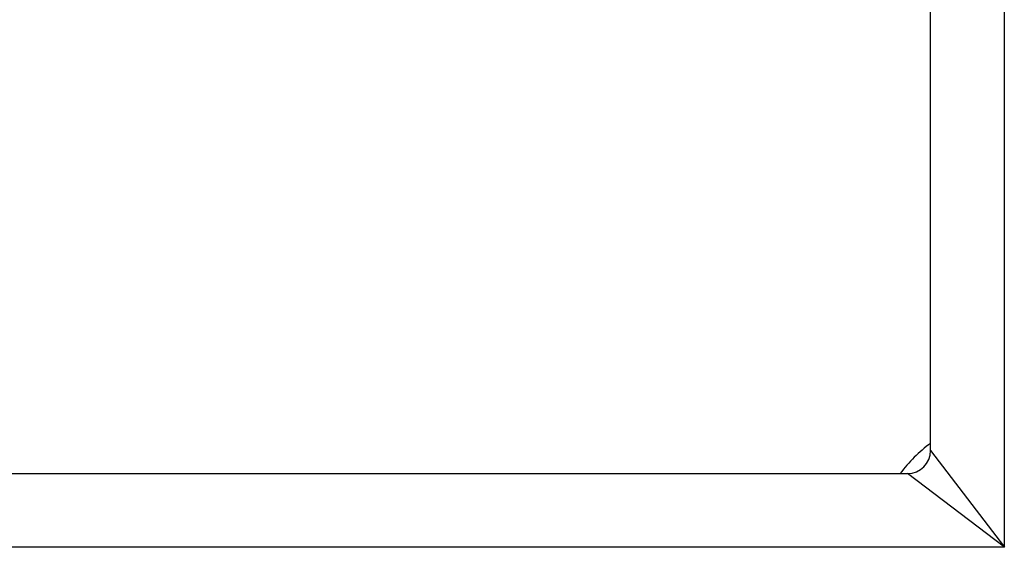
# Model space of a CAD drawing. Header units: inches. Extents: x 15 to 190, y 16 to 108.
# Tile 17 of 90: x 108.514 to 109.835, y 46.007 to 46.715. Entities that reach past the tile are written whole.
import ezdxf

# ---------------------------------------------------------------- set-up
doc = ezdxf.new("R2010")
doc.units = ezdxf.units.IN
doc.header["$MEASUREMENT"] = 0
doc.layers.add('Visible Edges(ANSI)', color=7, linetype='Continuous', lineweight=25)
doc.layers.add('Visible Tangent Edges(ANSI)', color=7, linetype='Continuous', lineweight=25)

msp = doc.modelspace()

# ---------------------------------------------------------------- linework, layer by layer
at = {"layer": 'Visible Edges(ANSI)'}
for p, q in [((109.7358, 46.1368), (109.7358, 80.3425)), ((81.499, 46.1058), (109.7048, 46.1058))]:
    msp.add_line(p, q, dxfattribs=at)
for centre, radius, start, end in [((109.8519, 45.9897), 0.195, 126.5553, 143.4447), ((109.7048, 46.1368), 0.031, 270, 0)]:
    msp.add_arc(centre, radius, start, end, dxfattribs=at)
at = {"layer": 'Visible Tangent Edges(ANSI)'}
for p, q in [((109.8348, 46.0068), (109.8348, 80.4725)), ((109.7358, 46.1368), (109.8348, 46.0068)), ((109.8348, 46.0068), (109.7048, 46.1058)), ((109.8348, 46.0068), (81.369, 46.0068))]:
    msp.add_line(p, q, dxfattribs=at)

doc.saveas('drawing.dxf')
